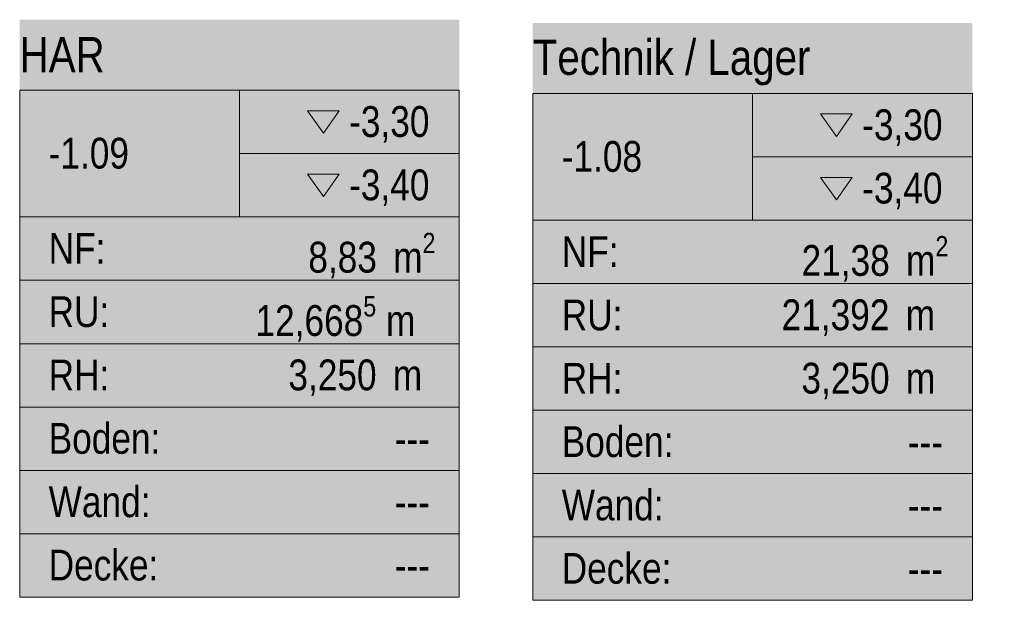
# Model space of a CAD drawing. Header units: metres. Extents: x -80 to 1923, y -189 to 69.
# Tile 25 of 149: x 48.75 to 54.35, y 52.14 to 55.44. Entities that reach past the tile are written whole.
import ezdxf
from ezdxf.enums import TextEntityAlignment as Align

# ---------------------------------------------------------------- set-up
doc = ezdxf.new("R2010")
doc.units = ezdxf.units.M
doc.header["$MEASUREMENT"] = 0
doc.layers.add('80 Raum', color=7, linetype='Continuous')
doc.styles.add('ERSTELLTER_STIL_1', font='ARIALN.TTF')
doc.styles.add('ERSTELLTER_STIL_2', font='ARIALN.TTF')

# ---------------------------------------------------------------- blocks, each defined once
blk = doc.blocks.new('Technik _ Lager_-1.08_17_2', base_point=(27.4356, 39.2435))
at = {"layer": '80 Raum', "linetype": 'Continuous', "lineweight": 0, "true_color": 0x2a303f}
blk.add_hatch(color=169, dxfattribs=at).paths.add_polyline_path([(51.6667, 52.1419), (54.1667, 52.1419), (54.1667, 55.4257), (51.6667, 55.4257)])
at = {"layer": '80 Raum', "linetype": 'Continuous', "lineweight": 0, "true_color": 0x000000}
blk.add_hatch(color=18, dxfattribs=at).paths.add_polyline_path([(53.3037, 54.5475), (53.3938, 54.4201), (53.4839, 54.5475)])
at = {"layer": '80 Raum', "color": 7, "linetype": 'Continuous', "lineweight": 13}
for p, q in [((54.1667, 55.0242), (51.6667, 55.0242)), ((51.6667, 55.0242), (51.6667, 52.1419)), ((51.6667, 55.0242), (54.1667, 55.0242)), ((51.6667, 54.3036), (51.6667, 55.0242)), ((52.9167, 55.0242), (52.9167, 54.3036)), ((54.1667, 52.1419), (54.1667, 55.0242)), ((54.1667, 55.0242), (54.1667, 54.3036)), ((52.9167, 54.6639), (54.1667, 54.6639)), ((54.1667, 54.3036), (51.6667, 54.3036)), ((51.6667, 54.3036), (54.1667, 54.3036)), ((51.6667, 53.9433), (51.6667, 54.3036)), ((54.1667, 54.3036), (54.1667, 53.9433)), ((54.1667, 53.9433), (51.6667, 53.9433)), ((51.6667, 53.9433), (54.1667, 53.9433)), ((51.6667, 53.583), (51.6667, 53.9433)), ((54.1667, 53.9433), (54.1667, 53.583)), ((54.1667, 53.583), (51.6667, 53.583)), ((51.6667, 53.583), (54.1667, 53.583)), ((51.6667, 53.2227), (51.6667, 53.583)), ((54.1667, 53.583), (54.1667, 53.2227)), ((54.1667, 53.2227), (51.6667, 53.2227)), ((51.6667, 53.2227), (54.1667, 53.2227)), ((51.6667, 52.8624), (51.6667, 53.2227)), ((54.1667, 53.2227), (54.1667, 52.8624)), ((54.1667, 52.8624), (51.6667, 52.8624)), ((51.6667, 52.8624), (54.1667, 52.8624)), ((51.6667, 52.5022), (51.6667, 52.8624)), ((54.1667, 52.8624), (54.1667, 52.5022)), ((54.1667, 52.5022), (51.6667, 52.5022)), ((51.6667, 52.5022), (54.1667, 52.5022)), ((51.6667, 52.1419), (51.6667, 52.5022)), ((54.1667, 52.5022), (54.1667, 52.1419)), ((51.6667, 52.1419), (54.1667, 52.1419)), ((54.1667, 52.1419), (51.6667, 52.1419))]:
    blk.add_line(p, q, dxfattribs=at)
at = {"layer": '80 Raum', "color": 7, "linetype": 'Continuous', "lineweight": 13, "flags": 128}
for points in [[(53.3037, 54.9078), (53.3938, 54.7804), (53.4839, 54.9078)], [(53.3037, 54.5475), (53.3938, 54.4201), (53.4839, 54.5475)]]:
    blk.add_lwpolyline(points, close=True, dxfattribs=at)
at = {"layer": '80 Raum', "color": 7, "lineweight": 13, "char_height": 0.175, "attachment_point": 1, "style": 'ERSTELLTER_STIL_2'}
for s, insert in [('\\A1;{\\pql;\\pt0,0.05;\\fArial Narrow|b0|i0|c0|p0;\\W1.000000;-3,30\\fArial Narrow|b0|i0|c0|p0;\\W1.000000;\\A1{\\H.66x;\\S^  ;}\\fArial Narrow|b0|i0|c0|p0;\\W1.000000;\\fArial Narrow|b0|i0|c0|p0;\\W1.000000;\\A1{\\H.66x;\\S^  ;}}', (53.5402, 54.9341)), ('\\A1;{\\pql;\\pt0,0.05;\\fArial Narrow|b0|i0|c0|p0;\\W1.000000;-3,40\\fArial Narrow|b0|i0|c0|p0;\\W1.000000;\\A1{\\H.66x;\\S^  ;}\\fArial Narrow|b0|i0|c0|p0;\\W1.000000;\\fArial Narrow|b0|i0|c0|p0;\\W1.000000;\\A1{\\H.66x;\\S^  ;}}', (53.5402, 54.5738)), ('\\A1;{\\pql;\\pt0,0.05;\\fArial Narrow|b0|i0|c0|p0;\\W1.000000;21,38\\fArial Narrow|b0|i0|c0|p0;\\W1.000000;\\A1{\\H.66x;\\S^  ;}\\fArial Narrow|b0|i0|c0|p0;\\W1.000000; m\\fArial Narrow|b0|i0|c0|p0;\\W1.000000;\\A1{\\H.66x;\\S2^  ;}}', (53.1955, 54.2136)), ('\\A1;{\\pql;\\pt0,0.05;\\fArial Narrow|b0|i0|c0|p0;\\W1.000000;21,392\\fArial Narrow|b0|i0|c0|p0;\\W1.000000;\\A1{\\H.66x;\\S^  ;}\\fArial Narrow|b0|i0|c0|p0;\\W1.000000; m\\fArial Narrow|b0|i0|c0|p0;\\W1.000000;\\A1{\\H.66x;\\S^  ;}}', (53.0821, 53.8533)), ('\\A1;{\\pql;\\pt0,0.05;\\fArial Narrow|b0|i0|c0|p0;\\W1.000000;3,250\\fArial Narrow|b0|i0|c0|p0;\\W1.000000;\\A1{\\H.66x;\\S^  ;}\\fArial Narrow|b0|i0|c0|p0;\\W1.000000; m\\fArial Narrow|b0|i0|c0|p0;\\W1.000000;\\A1{\\H.66x;\\S^  ;}}', (53.1947, 53.493))]:
    blk.add_mtext(s, dxfattribs=dict(at, insert=insert))
at = {"layer": '80 Raum', "color": 7, "lineweight": 13}
for tag, height, style, p in [('DUMMY_850', 0.2, 'ERSTELLTER_STIL_1', (54.002, 55.3897)), ('ROOM_NAME', 0.2, 'ERSTELLTER_STIL_1', (51.6667, 55.3305)), ('ROOM_NUMBER', 0.175, 'ERSTELLTER_STIL_2', (51.8314, 54.754)), ('measuredNetAreaCode', 0.175, 'ERSTELLTER_STIL_2', (51.8314, 54.2128)), ('perimeterCode', 0.175, 'ERSTELLTER_STIL_2', (51.8314, 53.8525)), ('ceilingHeightCode', 0.175, 'ERSTELLTER_STIL_2', (51.8314, 53.4922)), ('measuredAreaCode', 0.175, 'ERSTELLTER_STIL_2', (51.8314, 53.1319)), ('DUMMY_851_0', 0.175, 'ERSTELLTER_STIL_2', (53.7997, 53.1301)), ('DUMMY_852', 0.175, 'ERSTELLTER_STIL_2', (51.8314, 52.7717)), ('DUMMY_851_1', 0.175, 'ERSTELLTER_STIL_2', (53.7997, 52.7698)), ('DUMMY_853', 0.175, 'ERSTELLTER_STIL_2', (51.8314, 52.4114)), ('DUMMY_851_2', 0.175, 'ERSTELLTER_STIL_2', (53.7997, 52.4095))]:
    blk.add_attdef(tag, text='', height=height, dxfattribs=dict(at, style=style)).set_placement(p, align=Align.TOP_LEFT)
blk = doc.blocks.new('HAR_-1.09_18_2', base_point=(51.5017, 53.3789))
at = {"layer": '80 Raum', "linetype": 'Continuous', "lineweight": 0, "true_color": 0x2a303f}
blk.add_hatch(color=169, dxfattribs=at).paths.add_polyline_path([(48.7486, 52.1603), (51.2486, 52.1603), (51.2486, 55.4442), (48.7486, 55.4442)])
at = {"layer": '80 Raum', "linetype": 'Continuous', "lineweight": 0, "true_color": 0x000000}
blk.add_hatch(color=18, dxfattribs=at).paths.add_polyline_path([(50.3856, 54.5659), (50.4757, 54.4386), (50.5658, 54.5659)])
at = {"layer": '80 Raum', "color": 7, "linetype": 'Continuous', "lineweight": 13}
for p, q in [((51.2486, 55.0427), (48.7486, 55.0427)), ((48.7486, 55.0427), (48.7486, 52.1603)), ((48.7486, 55.0427), (51.2486, 55.0427)), ((48.7486, 54.3221), (48.7486, 55.0427)), ((49.9986, 55.0427), (49.9986, 54.3221)), ((51.2486, 52.1603), (51.2486, 55.0427)), ((51.2486, 55.0427), (51.2486, 54.3221)), ((49.9986, 54.6824), (51.2486, 54.6824)), ((51.2486, 54.3221), (48.7486, 54.3221)), ((48.7486, 54.3221), (51.2486, 54.3221)), ((48.7486, 53.9618), (48.7486, 54.3221)), ((51.2486, 54.3221), (51.2486, 53.9618)), ((51.2486, 53.9618), (48.7486, 53.9618)), ((48.7486, 53.9618), (51.2486, 53.9618)), ((48.7486, 53.6015), (48.7486, 53.9618)), ((51.2486, 53.9618), (51.2486, 53.6015)), ((51.2486, 53.6015), (48.7486, 53.6015)), ((48.7486, 53.6015), (51.2486, 53.6015)), ((48.7486, 53.2412), (48.7486, 53.6015)), ((51.2486, 53.6015), (51.2486, 53.2412)), ((51.2486, 53.2412), (48.7486, 53.2412)), ((48.7486, 53.2412), (51.2486, 53.2412)), ((48.7486, 52.8809), (48.7486, 53.2412)), ((51.2486, 53.2412), (51.2486, 52.8809)), ((51.2486, 52.8809), (48.7486, 52.8809)), ((48.7486, 52.8809), (51.2486, 52.8809)), ((48.7486, 52.5206), (48.7486, 52.8809)), ((51.2486, 52.8809), (51.2486, 52.5206)), ((51.2486, 52.5206), (48.7486, 52.5206)), ((48.7486, 52.5206), (51.2486, 52.5206)), ((48.7486, 52.1603), (48.7486, 52.5206)), ((51.2486, 52.5206), (51.2486, 52.1603)), ((48.7486, 52.1603), (51.2486, 52.1603)), ((51.2486, 52.1603), (48.7486, 52.1603))]:
    blk.add_line(p, q, dxfattribs=at)
at = {"layer": '80 Raum', "color": 7, "linetype": 'Continuous', "lineweight": 13, "flags": 128}
for points in [[(50.3856, 54.9262), (50.4757, 54.7988), (50.5658, 54.9262)], [(50.3856, 54.5659), (50.4757, 54.4386), (50.5658, 54.5659)]]:
    blk.add_lwpolyline(points, close=True, dxfattribs=at)
at = {"layer": '80 Raum', "color": 7, "lineweight": 13, "char_height": 0.175, "attachment_point": 1, "style": 'ERSTELLTER_STIL_2'}
for s, insert in [('\\A1;{\\pql;\\pt0,0.05;\\fArial Narrow|b0|i0|c0|p0;\\W1.000000;-3,30\\fArial Narrow|b0|i0|c0|p0;\\W1.000000;\\A1{\\H.66x;\\S^  ;}\\fArial Narrow|b0|i0|c0|p0;\\W1.000000;\\fArial Narrow|b0|i0|c0|p0;\\W1.000000;\\A1{\\H.66x;\\S^  ;}}', (50.6221, 54.9526)), ('\\A1;{\\pql;\\pt0,0.05;\\fArial Narrow|b0|i0|c0|p0;\\W1.000000;-3,40\\fArial Narrow|b0|i0|c0|p0;\\W1.000000;\\A1{\\H.66x;\\S^  ;}\\fArial Narrow|b0|i0|c0|p0;\\W1.000000;\\fArial Narrow|b0|i0|c0|p0;\\W1.000000;\\A1{\\H.66x;\\S^  ;}}', (50.6221, 54.5923)), ('\\A1;{\\pql;\\pt0,0.05;\\fArial Narrow|b0|i0|c0|p0;\\W1.000000;8,83\\fArial Narrow|b0|i0|c0|p0;\\W1.000000;\\A1{\\H.66x;\\S^  ;}\\fArial Narrow|b0|i0|c0|p0;\\W1.000000; m\\fArial Narrow|b0|i0|c0|p0;\\W1.000000;\\A1{\\H.66x;\\S2^  ;}}', (50.3901, 54.232)), ('\\A1;{\\pql;\\pt0,0.05;\\fArial Narrow|b0|i0|c0|p0;\\W1.000000;12,668\\fArial Narrow|b0|i0|c0|p0;\\W1.000000;\\A1{\\H.66x;\\S5^  ;}\\fArial Narrow|b0|i0|c0|p0;\\W1.000000; m\\fArial Narrow|b0|i0|c0|p0;\\W1.000000;\\A1{\\H.66x;\\S^  ;}}', (50.0896, 53.8717)), ('\\A1;{\\pql;\\pt0,0.05;\\fArial Narrow|b0|i0|c0|p0;\\W1.000000;3,250\\fArial Narrow|b0|i0|c0|p0;\\W1.000000;\\A1{\\H.66x;\\S^  ;}\\fArial Narrow|b0|i0|c0|p0;\\W1.000000; m\\fArial Narrow|b0|i0|c0|p0;\\W1.000000;\\A1{\\H.66x;\\S^  ;}}', (50.2767, 53.5114))]:
    blk.add_mtext(s, dxfattribs=dict(at, insert=insert))
at = {"layer": '80 Raum', "color": 7, "lineweight": 13}
for tag, height, style, p in [('DUMMY_850', 0.2, 'ERSTELLTER_STIL_1', (51.0839, 55.4081)), ('ROOM_NAME', 0.2, 'ERSTELLTER_STIL_1', (48.7486, 55.3455)), ('ROOM_NUMBER', 0.175, 'ERSTELLTER_STIL_2', (48.9133, 54.7725)), ('measuredNetAreaCode', 0.175, 'ERSTELLTER_STIL_2', (48.9133, 54.2313)), ('perimeterCode', 0.175, 'ERSTELLTER_STIL_2', (48.9133, 53.871)), ('ceilingHeightCode', 0.175, 'ERSTELLTER_STIL_2', (48.9133, 53.5107)), ('measuredAreaCode', 0.175, 'ERSTELLTER_STIL_2', (48.9133, 53.1504)), ('DUMMY_851_0', 0.175, 'ERSTELLTER_STIL_2', (50.8816, 53.1486)), ('DUMMY_852', 0.175, 'ERSTELLTER_STIL_2', (48.9133, 52.7901)), ('DUMMY_851_1', 0.175, 'ERSTELLTER_STIL_2', (50.8816, 52.7883)), ('DUMMY_853', 0.175, 'ERSTELLTER_STIL_2', (48.9133, 52.4298)), ('DUMMY_851_2', 0.175, 'ERSTELLTER_STIL_2', (50.8816, 52.428))]:
    blk.add_attdef(tag, text='', height=height, dxfattribs=dict(at, style=style)).set_placement(p, align=Align.TOP_LEFT)

msp = doc.modelspace()

# ---------------------------------------------------------------- block references
at = {"layer": '80 Raum', "color": 7, "linetype": 'Continuous', "lineweight": 13}
ref = msp.add_blockref('HAR_-1.09_18_2', (51.5017, 53.3789), dxfattribs=at)
ref.add_attrib('ROOM_NAME', 'HAR', dxfattribs={"color": 7, "lineweight": 13, "height": 0.2, "style": 'ERSTELLTER_STIL_1'}).set_placement((48.7486, 55.3455), align=Align.TOP_LEFT)
ref.add_attrib('ROOM_NUMBER', '-1.09', dxfattribs={"color": 7, "lineweight": 13, "height": 0.175, "style": 'ERSTELLTER_STIL_2'}).set_placement((48.9133, 54.7725), align=Align.TOP_LEFT)
ref.add_attrib('measuredAreaCode', 'Boden: ', dxfattribs={"color": 7, "lineweight": 13, "height": 0.175, "style": 'ERSTELLTER_STIL_2'}).set_placement((48.9133, 53.1504), align=Align.TOP_LEFT)
ref.add_attrib('measuredNetAreaCode', 'NF: ', dxfattribs={"color": 7, "lineweight": 13, "height": 0.175, "style": 'ERSTELLTER_STIL_2'}).set_placement((48.9133, 54.2313), align=Align.TOP_LEFT)
ref.add_attrib('perimeterCode', 'RU: ', dxfattribs={"color": 7, "lineweight": 13, "height": 0.175, "style": 'ERSTELLTER_STIL_2'}).set_placement((48.9133, 53.871), align=Align.TOP_LEFT)
ref.add_attrib('ceilingHeightCode', 'RH: ', dxfattribs={"color": 7, "lineweight": 13, "height": 0.175, "style": 'ERSTELLTER_STIL_2'}).set_placement((48.9133, 53.5107), align=Align.TOP_LEFT)
ref.add_attrib('DUMMY_851', '---', dxfattribs={"color": 7, "lineweight": 13, "height": 0.175, "style": 'ERSTELLTER_STIL_2'}).set_placement((50.8816, 53.1486), align=Align.TOP_LEFT)
ref.add_attrib('DUMMY_851_1', '---', dxfattribs={"color": 7, "lineweight": 13, "height": 0.175, "style": 'ERSTELLTER_STIL_2'}).set_placement((50.8816, 52.7883), align=Align.TOP_LEFT)
ref.add_attrib('DUMMY_851_2', '---', dxfattribs={"color": 7, "lineweight": 13, "height": 0.175, "style": 'ERSTELLTER_STIL_2'}).set_placement((50.8816, 52.428), align=Align.TOP_LEFT)
ref.add_attrib('DUMMY_852', 'Wand: ', dxfattribs={"color": 7, "lineweight": 13, "height": 0.175, "style": 'ERSTELLTER_STIL_2'}).set_placement((48.9133, 52.7901), align=Align.TOP_LEFT)
ref.add_attrib('DUMMY_853', 'Decke: ', dxfattribs={"color": 7, "lineweight": 13, "height": 0.175, "style": 'ERSTELLTER_STIL_2'}).set_placement((48.9133, 52.4298), align=Align.TOP_LEFT)
ref = msp.add_blockref('Technik _ Lager_-1.08_17_2', (27.4356, 39.2435), dxfattribs=at)
ref.add_attrib('ROOM_NAME', 'Technik / Lager', dxfattribs={"color": 7, "lineweight": 13, "height": 0.2, "style": 'ERSTELLTER_STIL_1'}).set_placement((51.6667, 55.3305), align=Align.TOP_LEFT)
ref.add_attrib('ROOM_NUMBER', '-1.08', dxfattribs={"color": 7, "lineweight": 13, "height": 0.175, "style": 'ERSTELLTER_STIL_2'}).set_placement((51.8314, 54.754), align=Align.TOP_LEFT)
ref.add_attrib('measuredAreaCode', 'Boden: ', dxfattribs={"color": 7, "lineweight": 13, "height": 0.175, "style": 'ERSTELLTER_STIL_2'}).set_placement((51.8314, 53.1319), align=Align.TOP_LEFT)
ref.add_attrib('measuredNetAreaCode', 'NF: ', dxfattribs={"color": 7, "lineweight": 13, "height": 0.175, "style": 'ERSTELLTER_STIL_2'}).set_placement((51.8314, 54.2128), align=Align.TOP_LEFT)
ref.add_attrib('perimeterCode', 'RU: ', dxfattribs={"color": 7, "lineweight": 13, "height": 0.175, "style": 'ERSTELLTER_STIL_2'}).set_placement((51.8314, 53.8525), align=Align.TOP_LEFT)
ref.add_attrib('ceilingHeightCode', 'RH: ', dxfattribs={"color": 7, "lineweight": 13, "height": 0.175, "style": 'ERSTELLTER_STIL_2'}).set_placement((51.8314, 53.4922), align=Align.TOP_LEFT)
ref.add_attrib('DUMMY_851', '---', dxfattribs={"color": 7, "lineweight": 13, "height": 0.175, "style": 'ERSTELLTER_STIL_2'}).set_placement((53.7997, 53.1301), align=Align.TOP_LEFT)
ref.add_attrib('DUMMY_851_1', '---', dxfattribs={"color": 7, "lineweight": 13, "height": 0.175, "style": 'ERSTELLTER_STIL_2'}).set_placement((53.7997, 52.7698), align=Align.TOP_LEFT)
ref.add_attrib('DUMMY_851_2', '---', dxfattribs={"color": 7, "lineweight": 13, "height": 0.175, "style": 'ERSTELLTER_STIL_2'}).set_placement((53.7997, 52.4095), align=Align.TOP_LEFT)
ref.add_attrib('DUMMY_852', 'Wand: ', dxfattribs={"color": 7, "lineweight": 13, "height": 0.175, "style": 'ERSTELLTER_STIL_2'}).set_placement((51.8314, 52.7717), align=Align.TOP_LEFT)
ref.add_attrib('DUMMY_853', 'Decke: ', dxfattribs={"color": 7, "lineweight": 13, "height": 0.175, "style": 'ERSTELLTER_STIL_2'}).set_placement((51.8314, 52.4114), align=Align.TOP_LEFT)

doc.saveas('drawing.dxf')
